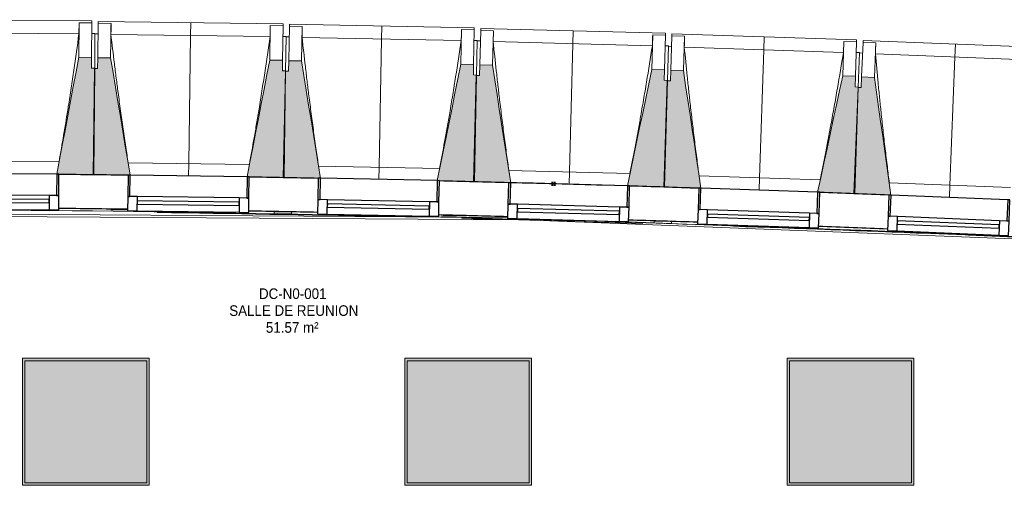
# Model space of a CAD drawing. Header units: millimetres. Extents: x -2845 to 74565, y -36590 to 13748.
# Tile 8 of 53: x 33116 to 37751, y -15568 to -13379. Entities that reach past the tile are written whole.
import ezdxf

# ---------------------------------------------------------------- set-up
doc = ezdxf.new("R2010")
doc.units = ezdxf.units.MM
doc.linetypes.add('Tiret', pattern=[2.5, 1.25, -1.25])
doc.layers.add('A-AREA', color=4, linetype='Tiret', lineweight=100, true_color=0x00ffff)
for name, color, linetype, lineweight in [('A-FLOR', 7, 'Continuous', 25), ('A-FLOR-HRAL', 7, 'Continuous', 18), ('A-GENM', 7, 'Continuous', 18), ('A-GLAZ', 7, 'Continuous', 25), ('ESPACE', 7, 'Continuous', 30), ('I-WALL', 7, 'Continuous', 25), ('INSTAL ELECTRIQUE', 7, 'Continuous', 18), ('MUR', 7, 'Continuous', 25), ('S-BEAM', 7, 'Continuous', 18)]:
    doc.layers.add(name, color=color, linetype=linetype, lineweight=lineweight)
doc.styles.add('Arial_2', font='arial.ttf', dxfattribs={"width": 0.9, "height": 50})

# ---------------------------------------------------------------- blocks, each defined once
blk = doc.blocks.new('20_MUR PREFA_01 - Type 1-3119337-2021_015_1111_DCE_1_50_N0 FINI_CFO_GEN')
at = {"layer": 'A-GENM'}
for p, q in [((0, 722.1), (0, 661.4)), ((0, 661.4), (0, 58.5)), ((0, 0.7), (0, 58.5))]:
    blk.add_line(p, q, dxfattribs=at)
blk = doc.blocks.new('B02_DC_STR_rvt-1-2021_015_1111_DCE_1_50_N0 FINI_CFO_GEN')
at = {"layer": 'S-BEAM', "lineweight": 5, "true_color": 0x787878}
for points in [[(-19704, -14107), (-19700.6, -13606.1), (-19715.6, -13606), (-19715.6, -13556), (-19775.3, -13555.6), (-19878.9, -14105.1), (-19869, -14105.2), (-19869, -14105.9), (-19774.8, -14106.5)], [(-19543.4, -14110.7), (-19543.4, -14110), (-19533.5, -14110), (-19626, -13558.6), (-19686, -13557.8), (-19686.7, -13607.8), (-19701.7, -13607.6), (-19708.4, -14108.5), (-19544.7, -14110.7)], [(-18808.5, -14120.5), (-18801.8, -13619.7), (-18816.8, -13619.5), (-18816.1, -13569.5), (-18876.1, -13568.7), (-18983.3, -14117.5), (-18973.4, -14117.6), (-18973.4, -14118.3), (-18893.2, -14119.4)], [(-18647.8, -14125.3), (-18647.8, -14124.6), (-18638, -14124.6), (-18726.9, -13572.7), (-18786.8, -13571.5), (-18787.8, -13621.5), (-18802.8, -13621.2), (-18812.8, -14122), (-18649, -14125.2)], [(-17913, -14139.9), (-17903, -13639.1), (-17918, -13638.8), (-17917, -13588.8), (-17977, -13587.6), (-18087.8, -14135.7), (-18077.9, -14135.9), (-18077.9, -14136.6), (-17913.6, -14139.9)], [(-17742.4, -14145.9), (-17827.8, -13592.6), (-17887.8, -13591), (-17889.1, -13641), (-17904.1, -13640.6), (-17917.3, -14141.3), (-17742.4, -14145.9)], [(-17017.6, -14165), (-17004.4, -13664.3), (-17019.4, -13663.9), (-17018.1, -13613.9), (-17078.1, -13612.4), (-17192.6, -14160.4), (-17032, -14164.7)], [(-16857.1, -14171.9), (-16857.1, -14171.2), (-16847.3, -14171.2), (-16928.9, -13618.3), (-16988.9, -13616.3), (-16990.5, -13666.3), (-17005.5, -13665.8), (-17022, -14166.4), (-16860.4, -14171.8)], [(-16122.5, -14196.1), (-16106, -13695.4), (-16121, -13694.9), (-16119.4, -13645), (-16179.3, -13643), (-16297.3, -14189.6), (-16287.4, -14189.9), (-16287.4, -14190.6), (-16150.4, -14195.1)], [(-15962, -14203.9), (-15961.8, -14203.2), (-15952.2, -14203.2), (-16030.2, -13649.9), (-16090.2, -13647.5), (-16092.1, -13697.5), (-16107.1, -13696.9), (-16126.9, -14197.4), (-15965.9, -14203.8)]]:
    blk.add_hatch(color=8, dxfattribs=at).paths.add_polyline_path(points)
at = {"layer": 'S-BEAM'}
for p, q in [((-19714.1, -13384.9), (-20584.1, -13378.9)), ((-19774.1, -13393.5), (-19775.3, -13555.6)), ((-19774.2, -13393.8), (-19774.1, -13393.5)), ((-19774.1, -13393.5), (-19714.1, -13393.9)), ((-19714.1, -13393.9), (-19715.3, -13556)), ((-19714.1, -13384.9), (-19714.1, -13393.9)), ((-19683.8, -13395.7), (-19683.7, -13386.7)), ((-18813.8, -13398.3), (-19683.7, -13386.7)), ((-19774.7, -13445.1), (-20524.2, -13439.9)), ((-19686, -13557.8), (-19683.8, -13395.7)), ((-19683.8, -13395.7), (-19623.8, -13396.5)), ((-19626, -13558.6), (-19623.8, -13396.5)), ((-19623.8, -13396.5), (-19623.8, -13396.8)), ((-18873.9, -13406.6), (-18876.1, -13568.7)), ((-18874, -13406.8), (-18873.9, -13406.6)), ((-18873.9, -13406.6), (-18813.9, -13407.4)), ((-18813.9, -13407.4), (-18816.1, -13569.5)), ((-18813.8, -13398.3), (-18813.9, -13407.4)), ((-18786.8, -13571.5), (-18783.6, -13409.4)), ((-18783.6, -13409.4), (-18783.4, -13400.4)), ((-18783.6, -13409.4), (-18723.6, -13410.6)), ((-17913.6, -13417.7), (-18783.4, -13400.4)), ((-18726.9, -13572.7), (-18723.6, -13410.6)), ((-18723.6, -13410.6), (-18723.6, -13410.9)), ((-17973.8, -13425.5), (-17977, -13587.6)), ((-17973.8, -13425.5), (-17913.8, -13426.7)), ((-17973.8, -13425.8), (-17973.8, -13425.5)), ((-17913.8, -13426.7), (-17917, -13588.8)), ((-17913.6, -13417.7), (-17913.8, -13426.7)), ((-17887.8, -13591), (-17883.5, -13428.9)), ((-17883.5, -13428.9), (-17883.3, -13419.9)), ((-17883.5, -13428.9), (-17823.5, -13430.5)), ((-17013.6, -13442.9), (-17883.3, -13419.9)), ((-17827.8, -13592.6), (-17823.5, -13430.5)), ((-17823.5, -13430.5), (-17823.5, -13430.8)), ((-19699.5, -13444), (-19714.5, -13443.9)), ((-19699.5, -13444), (-19700.6, -13606.1)), ((-19684.5, -13445.7), (-19699.5, -13445.5)), ((-18874.8, -13458.1), (-19624.3, -13448.1)), ((-18799.6, -13457.6), (-18814.6, -13457.4)), ((-18799.6, -13457.6), (-18801.8, -13619.7)), ((-18784.6, -13459.4), (-18799.6, -13459.1)), ((-17975.1, -13477.1), (-18724.4, -13462.2)), ((-17899.8, -13477), (-17914.8, -13476.7)), ((-17899.8, -13477), (-17903, -13639.1)), ((-17884.8, -13478.9), (-17899.8, -13478.5)), ((-17075.4, -13501.9), (-17824.7, -13482.1)), ((-17073.8, -13450.3), (-17078.1, -13612.4)), ((-17073.8, -13450.3), (-17013.8, -13451.9)), ((-17073.8, -13450.6), (-17073.8, -13450.3)), ((-17013.8, -13451.9), (-17018.1, -13613.9)), ((-17013.6, -13442.9), (-17013.8, -13451.9)), ((-16988.9, -13616.3), (-16983.6, -13454.3)), ((-16983.6, -13454.3), (-16983.3, -13445.3)), ((-16983.6, -13454.3), (-16923.6, -13456.3)), ((-16113.7, -13473.9), (-16983.3, -13445.3)), ((-16928.9, -13618.3), (-16923.6, -13456.3)), ((-16923.6, -13456.3), (-16923.6, -13456.6)), ((-16174, -13481), (-16179.3, -13643)), ((-16174, -13481), (-16114, -13482.9)), ((-16174, -13481.2), (-16174, -13481)), ((-16114, -13482.9), (-16119.4, -13645)), ((-16113.7, -13473.9), (-16114, -13482.9)), ((-16090.2, -13647.5), (-16083.8, -13485.6)), ((-16083.8, -13485.6), (-16083.4, -13476.5)), ((-16083.8, -13485.6), (-16023.8, -13487.9)), ((-15214.1, -13510.8), (-16083.4, -13476.5)), ((-17000.1, -13502.3), (-17015.1, -13501.9)), ((-17000.1, -13502.3), (-17004.4, -13664.3)), ((-16985.2, -13504.3), (-17000.2, -13503.8)), ((-16175.9, -13532.5), (-16925, -13507.9)), ((-16100.7, -13533.4), (-16115.7, -13532.9)), ((-16100.7, -13533.4), (-16106, -13695.4)), ((-16030.2, -13649.9), (-16023.8, -13487.9)), ((-16023.8, -13487.9), (-16023.8, -13488.2)), ((-19715.3, -13556), (-19775.3, -13555.6)), ((-19715.6, -13606), (-19715.3, -13556)), ((-19686, -13557.8), (-19686.7, -13607.8)), ((-19626, -13558.6), (-19686, -13557.8)), ((-18816.1, -13569.5), (-18876.1, -13568.7)), ((-18816.8, -13619.5), (-18816.1, -13569.5)), ((-18786.8, -13571.5), (-18787.8, -13621.5)), ((-18726.9, -13572.7), (-18786.8, -13571.5)), ((-16085.8, -13535.5), (-16100.7, -13534.9)), ((-15276.7, -13569), (-16025.6, -13539.5)), ((-19700.6, -13606.1), (-19715.6, -13606)), ((-19701.7, -13607.6), (-19708.4, -14108.5)), ((-19704, -14107), (-19700.6, -13606.1)), ((-19686.7, -13607.8), (-19701.7, -13607.6)), ((-18801.8, -13619.7), (-18816.8, -13619.5)), ((-18802.8, -13621.2), (-18812.8, -14122)), ((-18808.5, -14120.5), (-18801.8, -13619.7)), ((-18787.8, -13621.5), (-18802.8, -13621.2)), ((-17917, -13588.8), (-17977, -13587.6)), ((-17918, -13638.8), (-17917, -13588.8)), ((-17887.8, -13591), (-17889.1, -13641)), ((-17827.8, -13592.6), (-17887.8, -13591)), ((-17018.1, -13613.9), (-17078.1, -13612.4)), ((-17019.4, -13663.9), (-17018.1, -13613.9)), ((-16988.9, -13616.3), (-16990.5, -13666.3)), ((-16928.9, -13618.3), (-16988.9, -13616.3)), ((-17903, -13639.1), (-17918, -13638.8)), ((-17904.1, -13640.6), (-17917.3, -14141.3)), ((-17913, -14139.9), (-17903, -13639.1)), ((-17889.1, -13641), (-17904.1, -13640.6)), ((-17005.5, -13665.8), (-17022, -14166.4)), ((-17004.4, -13664.3), (-17019.4, -13663.9)), ((-17017.6, -14165), (-17004.4, -13664.3)), ((-16990.5, -13666.3), (-17005.5, -13665.8)), ((-16119.4, -13645), (-16179.3, -13643)), ((-16121, -13694.9), (-16119.4, -13645)), ((-16090.2, -13647.5), (-16092.1, -13697.5)), ((-16030.2, -13649.9), (-16090.2, -13647.5)), ((-16107.1, -13696.9), (-16126.9, -14197.4)), ((-16122.5, -14196.1), (-16106, -13695.4)), ((-16106, -13695.4), (-16121, -13694.9)), ((-16092.1, -13697.5), (-16107.1, -13696.9)), ((-20438.9, -14043.5), (-19868.4, -14047.4)), ((-19542.9, -14052.2), (-18972.4, -14059.8)), ((-18646.9, -14066.8), (-18076.5, -14078.1)), ((-17751.1, -14087.2), (-17180.8, -14102.2)), ((-19869.1, -14105.9), (-19704, -14107)), ((-19708.4, -14108.5), (-19543.4, -14110.7)), ((-18973.5, -14118.3), (-18808.5, -14120.5)), ((-18812.8, -14122), (-18647.8, -14125.3)), ((-18078, -14136.6), (-17913, -14139.9)), ((-16855.4, -14113.4), (-16285.2, -14132.2)), ((-17917.3, -14141.3), (-17742.4, -14145.9)), ((-17192.4, -14159.7), (-17742.5, -14145.2)), ((-17192.6, -14160.4), (-17017.6, -14165)), ((-17022, -14166.4), (-16857.1, -14171.9)), ((-15959.9, -14145.5), (-15389.9, -14168)), ((-16287.5, -14190.6), (-16122.5, -14196.1)), ((-16126.9, -14197.4), (-15962, -14203.9))]:
    blk.add_line(p, q, dxfattribs=at)
at = {"layer": 'S-BEAM', "flags": 128}
for points in [[(-19774.7, -13445.1), (-19774.6, -13434.8), (-19774.5, -13424.5), (-19774.4, -13414.3), (-19774.3, -13404), (-19774.2, -13393.8)], [(-19623.8, -13396.8), (-19623.9, -13407.1), (-19624, -13417.3), (-19624.1, -13427.6), (-19624.2, -13437.9), (-19624.3, -13448.1)], [(-18874.8, -13458.1), (-18874.7, -13447.9), (-18874.5, -13437.6), (-18874.3, -13427.4), (-18874.1, -13417.1), (-18874, -13406.8)], [(-18723.6, -13410.9), (-18723.8, -13421.1), (-18723.9, -13431.4), (-18724.1, -13441.6), (-18724.3, -13451.9), (-18724.4, -13462.2)], [(-17975.1, -13477.1), (-17974.8, -13466.8), (-17974.6, -13456.6), (-17974.3, -13446.3), (-17974.1, -13436), (-17973.8, -13425.8)], [(-17823.5, -13430.8), (-17823.7, -13441), (-17824, -13451.3), (-17824.2, -13461.6), (-17824.4, -13471.8), (-17824.7, -13482.1)], [(-17075.4, -13501.9), (-17075.1, -13491.6), (-17074.8, -13481.3), (-17074.5, -13471.1), (-17074.2, -13460.8), (-17073.8, -13450.6)], [(-16923.6, -13456.6), (-16923.9, -13466.8), (-16924.2, -13477.1), (-16924.5, -13487.3), (-16924.8, -13497.6), (-16925, -13507.9)], [(-16175.9, -13532.5), (-16175.6, -13522.3), (-16175.2, -13512), (-16174.8, -13501.7), (-16174.4, -13491.5), (-16174, -13481.2)], [(-16023.8, -13488.2), (-16024.2, -13498.4), (-16024.5, -13508.7), (-16024.9, -13519), (-16025.3, -13529.2), (-16025.6, -13539.5)], [(-19775.3, -13555.6), (-19788.2, -13624.4), (-19801.2, -13693.1), (-19814.2, -13761.9), (-19827.1, -13830.7), (-19840.1, -13899.5), (-19853.1, -13968.2), (-19866.1, -14037), (-19878.9, -14105.1)], [(-19533.5, -14110.1), (-19545, -14041.8), (-19556.5, -13972.8), (-19568.1, -13903.7), (-19579.7, -13834.7), (-19591.3, -13765.7), (-19602.9, -13696.7), (-19614.4, -13627.7), (-19626, -13558.6)], [(-18876.1, -13568.7), (-18889.5, -13637.3), (-18902.9, -13706), (-18916.3, -13774.7), (-18929.8, -13843.4), (-18943.2, -13912.1), (-18956.6, -13980.8), (-18970, -14049.5), (-18983.3, -14117.5)], [(-18637.9, -14124.8), (-18649, -14056.4), (-18660.1, -13987.3), (-18671.2, -13918.2), (-18682.3, -13849.1), (-18693.5, -13780), (-18704.6, -13710.9), (-18715.7, -13641.8), (-18726.9, -13572.7)], [(-17977, -13587.6), (-17990.9, -13656.2), (-18004.7, -13724.8), (-18018.6, -13793.4), (-18032.5, -13862), (-18046.3, -13930.6), (-18060.2, -13999.2), (-18074.1, -14067.8), (-18087.8, -14135.7)], [(-17742.4, -14145.9), (-17753.1, -14076.7), (-17763.7, -14007.6), (-17774.4, -13938.4), (-17785.1, -13869.2), (-17795.8, -13800.1), (-17806.5, -13730.9), (-17817.1, -13661.7), (-17827.8, -13592.6)], [(-17078.1, -13612.4), (-17092.4, -13680.9), (-17106.7, -13749.4), (-17121, -13817.9), (-17135.3, -13886.4), (-17149.6, -13954.9), (-17164, -14023.4), (-17178.3, -14091.9), (-17192.6, -14160.4)], [(-16847.2, -14171.5), (-16857.3, -14103), (-16867.6, -14033.7), (-16877.8, -13964.5), (-16888, -13895.3), (-16898.2, -13826), (-16908.5, -13756.8), (-16918.7, -13687.5), (-16928.9, -13618.3)], [(-16179.3, -13643), (-16194.1, -13711.4), (-16208.8, -13779.8), (-16223.6, -13848.2), (-16238.4, -13916.6), (-16253.1, -13985.1), (-16267.9, -14053.5), (-16282.6, -14121.9), (-16297.3, -14189.6)], [(-15952.1, -14203.6), (-15961.8, -14135), (-15971.6, -14065.7), (-15981.3, -13996.4), (-15991.1, -13927.1), (-16000.9, -13857.8), (-16010.7, -13788.5), (-16020.4, -13719.2), (-16030.2, -13649.9)]]:
    blk.add_lwpolyline(points, dxfattribs=at)
at = {"layer": 'S-BEAM'}
for points, knots in [([(-19868.5, -14047.4), (-19861.1, -14005.8), (-19850, -13941.5), (-19835.6, -13854.3), (-19823.8, -13780.5), (-19811.5, -13701), (-19794.5, -13587.3), (-19782.5, -13502), (-19774.7, -13445.1)], [0.0183438, 0.0183438, 0.0183438, 0.0183438, 0.2222222, 0.3333333, 0.4444444, 0.5833333, 0.7222222, 1, 1, 1, 1]), ([(-19624.3, -13448.1), (-19619, -13493.8), (-19610.8, -13562.2), (-19599.4, -13653.4), (-19589.7, -13727.5), (-19578.9, -13807.3), (-19566.9, -13892.7), (-19554.8, -13974.4), (-19546.6, -14027.5), (-19542.7, -14052.2)], [0, 0, 0, 0, 0.2222222, 0.3333333, 0.4444444, 0.5833333, 0.7222222, 0.8611111, 0.9816328, 0.9816328, 0.9816328, 0.9816328]), ([(-18972.5, -14059.9), (-18964.9, -14018.3), (-18953.3, -13954.1), (-18938.4, -13867), (-18926.1, -13793.3), (-18913.3, -13713.8), (-18895.6, -13600.2), (-18883, -13515), (-18874.8, -13458.1)], [0.0183438, 0.0183438, 0.0183438, 0.0183438, 0.2222222, 0.3333333, 0.4444444, 0.5833333, 0.7222222, 1, 1, 1, 1]), ([(-18724.4, -13462.2), (-18719.4, -13507.9), (-18711.7, -13576.4), (-18700.8, -13667.6), (-18691.6, -13741.8), (-18681.4, -13821.6), (-18669.9, -13907.1), (-18658.4, -13988.9), (-18650.5, -14042.1), (-18646.8, -14066.8)], [0, 0, 0, 0, 0.2222222, 0.3333333, 0.4444444, 0.5833333, 0.7222222, 0.8611111, 0.9816328, 0.9816328, 0.9816328, 0.9816328]), ([(-18076.7, -14078.1), (-18068.7, -14036.6), (-18056.8, -13972.5), (-18041.3, -13885.5), (-18028.5, -13811.9), (-18015.1, -13732.5), (-17996.7, -13619), (-17983.6, -13533.9), (-17975.1, -13477.1)], [0.0183438, 0.0183438, 0.0183438, 0.0183438, 0.2222222, 0.3333333, 0.4444444, 0.5833333, 0.7222222, 1, 1, 1, 1]), ([(-17824.7, -13482.1), (-17820, -13527.8), (-17812.7, -13596.3), (-17802.4, -13687.7), (-17793.7, -13761.9), (-17784, -13841.8), (-17773, -13927.4), (-17762, -14009.2), (-17754.5, -14062.5), (-17751, -14087.2)], [0, 0, 0, 0, 0.2222222, 0.3333333, 0.4444444, 0.5833333, 0.7222222, 0.8611111, 0.9816328, 0.9816328, 0.9816328, 0.9816328]), ([(-17180.9, -14102.2), (-17172.7, -14060.8), (-17160.4, -13996.7), (-17144.3, -13909.9), (-17131, -13836.3), (-17117.1, -13757), (-17098, -13643.7), (-17084.3, -13558.6), (-17075.4, -13501.9)], [0.0183438, 0.0183438, 0.0183438, 0.0183438, 0.2222222, 0.3333333, 0.4444444, 0.5833333, 0.7222222, 1, 1, 1, 1]), ([(-16925, -13507.9), (-16920.7, -13553.6), (-16913.8, -13622.2), (-16904.1, -13713.6), (-16895.9, -13787.9), (-16886.7, -13867.8), (-16876.3, -13953.5), (-16865.8, -14035.4), (-16858.7, -14088.7), (-16855.3, -14113.4)], [0, 0, 0, 0, 0.2222222, 0.3333333, 0.4444444, 0.5833333, 0.7222222, 0.8611111, 0.9816328, 0.9816328, 0.9816328, 0.9816328]), ([(-16285.4, -14132.2), (-16276.9, -14090.8), (-16264.1, -14026.8), (-16247.4, -13940), (-16233.7, -13866.6), (-16219.3, -13787.4), (-16199.4, -13674.2), (-16185.2, -13589.2), (-16175.9, -13532.5)], [0.0183438, 0.0183438, 0.0183438, 0.0183438, 0.2222222, 0.3333333, 0.4444444, 0.5833333, 0.7222222, 1, 1, 1, 1]), ([(-16025.6, -13539.5), (-16021.5, -13585.3), (-16015.1, -13653.9), (-16006, -13745.3), (-15998.3, -13819.7), (-15989.6, -13899.7), (-15979.8, -13985.4), (-15969.8, -14067.4), (-15963.1, -14120.7), (-15959.8, -14145.5)], [0, 0, 0, 0, 0.2222222, 0.3333333, 0.4444444, 0.5833333, 0.7222222, 0.8611111, 0.9816328, 0.9816328, 0.9816328, 0.9816328])]:
    blk.add_open_spline(points, degree=3, knots=knots, dxfattribs=at)
at = {"layer": 'S-BEAM', "color": 5, "lineweight": 25, "true_color": 0x0000ff}
for p, rotation in [((-19258.4, -14114.5), 359.2337380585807), ((-18362.9, -14130.9), 358.8606716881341), ((-17467.5, -14153.2), 358.4876053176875), ((-16572.3, -14181.2), 358.1145389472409), ((-15677.2, -14215.2), 357.7414725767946)]:
    blk.add_blockref('20_MUR PREFA_01 - Type 1-3119337-2021_015_1111_DCE_1_50_N0 FINI_CFO_GEN', p, dxfattribs=dict(at, rotation=rotation))
blk = doc.blocks.new('XXX_VIDE FENETRE - 550-377501-2021_015_1111_DCE_1_50_N0 FINI_CFO_GEN')
at = {"layer": 'A-GLAZ'}
for p, q in [((-285, 0), (-285, -100)), ((-275, 0), (-285, 0)), ((275, 0), (-275, 0)), ((-275, -100), (-275, 0)), ((285, 0), (275, 0)), ((275, 0), (275, -100)), ((285, -100), (285, 0)), ((-285, -100), (-275, -100)), ((-240, -100), (-285, -100)), ((-285, -100), (-285, -167.5)), ((-240, -167.5), (-240, -100)), ((240, -100), (-240, -100)), ((240, -100), (240, -167.5)), ((285, -100), (240, -100)), ((275, -100), (285, -100)), ((285, -167.5), (285, -100)), ((-285, -167.5), (-240, -167.5)), ((-240, -167.5), (240, -167.5)), ((240, -167.5), (285, -167.5))]:
    blk.add_line(p, q, dxfattribs=at)
at = {"layer": 'A-GLAZ', "color": 173, "true_color": 0x5c63b1}
for p, q in [((240, -120), (-240, -120)), ((-240, -120), (-240, -135)), ((-240, -135), (240, -135)), ((240, -135), (240, -120))]:
    blk.add_line(p, q, dxfattribs=at)
blk = doc.blocks.new('Garde-corps - Garde-corps-505471-2021_015_1111_DCE_1_50_N0 FINI_CFO_GEN')
at = {"layer": 'A-FLOR-HRAL'}
for p, q in [((-22974.4, -14275.7), (-17756.7, -14309.4)), ((-19624.6, -14272.3), (-19545.6, -14273.3)), ((-18975.6, -14278.8), (-18856.4, -14280.9)), ((-18774.4, -14282.4), (-18651, -14284.8)), ((-18697.2, -14295.8), (-18695.8, -14295.8)), ((-18067.8, -14300.4), (-17951.9, -14303.2)), ((-17186.8, -14321.1), (-17059, -14325)), ((-17265.9, -14326.2), (-17066.8, -14333.8)), ((-16995.4, -14336.6), (-14802.9, -14420.9)), ((-16992.1, -14327.1), (-16862.3, -14331.3)), ((-16934, -14340.8), (-16911, -14341.6))]:
    blk.add_line(p, q, dxfattribs=at)
at = {"layer": 'A-FLOR-HRAL', "flags": 128}
blk.add_lwpolyline([(-23168.9, -14284.7), (-17678.6, -14320.7), (-14410.7, -14446.4)], dxfattribs=at)
at = {"layer": 'A-FLOR-HRAL'}
for radius, start, end in [(137273, 87.112212, 89.689578), (137283.1, 89.258184, 89.393671), (137269.6, 88.757072, 89.199903), (137283.1, 88.51142, 88.646908), (137269.6, 88.245826, 88.601253), (137269.6, 87.683989, 88.067454), (137283.1, 87.764656, 87.900145), (137271.2, 87.635574, 87.86658), (137269.6, 87.113668, 87.605372)]:
    blk.add_arc((-21322.9, -151541.9), radius, start, end, dxfattribs=at)
blk = doc.blocks.new('B02_ARC_rvt-1-2021_015_1111_DCE_1_50_N0 FINI_CFO_GEN')
at = {"layer": 'A-AREA'}
blk.add_line((-17552.4, -14150.5), (-17530.8, -14151.1), dxfattribs=at)
at = {"layer": 'A-FLOR'}
for p, q in [((-19545.5, -14270.3), (-19625.1, -14269.3)), ((-17951.2, -14300.2), (-18081.1, -14297.1)), ((-17059, -14325), (-17072.6, -14324.6)), ((-16909.6, -14329.7), (-16992.1, -14327.1)), ((-16862.3, -14331.3), (-16901.4, -14330))]:
    blk.add_line(p, q, dxfattribs=at)
at = {"layer": 'I-WALL'}
blk.add_line((-17752.4, -14145.8), (-17752.4, -14145.2), dxfattribs=at)
for radius, start, end in [(137443.1, 89.258155, 89.39392), (137443.1, 88.884774, 89.020539), (137443.1, 88.511392, 88.647158), (137443.1, 88.138011, 88.273776), (137443.1, 87.764629, 87.900395), (137283.1, 89.258183, 89.393672), (137283.1, 88.884802, 89.020291), (137283.1, 88.51142, 88.646909), (137283.1, 88.138038, 88.273527), (137283.1, 87.764656, 87.900145)]:
    blk.add_arc((-21322.9, -151541.9), radius, start, end, dxfattribs=at)
at = {"layer": 'MUR'}
blk.add_arc((-21322.9, -151541.9), 137443.1, 88.327609, 88.50726, dxfattribs=at)
at = {"layer": 'A-FLOR-HRAL', "lineweight": 18}
blk.add_blockref('Garde-corps - Garde-corps-505471-2021_015_1111_DCE_1_50_N0 FINI_CFO_GEN', (0, 0), dxfattribs=at)
at = {"layer": 'A-GLAZ', "lineweight": 18}
for p, rotation in [((-20154, -14103.2), 359.606804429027), ((-19258.4, -14113.8), 359.2337380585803), ((-18362.9, -14130.2), 358.8606716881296), ((-17467.5, -14153.3), 358.4876053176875), ((-16572.2, -14180.6), 358.1145389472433), ((-15677.2, -14214.5), 357.7414725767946)]:
    blk.add_blockref('XXX_VIDE FENETRE - 550-377501-2021_015_1111_DCE_1_50_N0 FINI_CFO_GEN', p, dxfattribs=dict(at, rotation=rotation))
blk = doc.blocks.new('604_DALLE LED 600x600MM - 26W 4000K 3600lm-4677864-2021_015_1111_DCE_1_50_N0 FINI_CFO_GEN')
at = {"layer": 'INSTAL ELECTRIQUE', "true_color": 0xf6d57a}
h = blk.add_hatch(color=41, dxfattribs=at)
h.paths.add_polyline_path([(-298.5, -298.5), (-298.5, 298.5), (298.5, 298.5), (298.5, -298.5), (-288.1, -298.5)])
h.paths.add_polyline_path([(-287, -287), (287, -287), (287, 287), (-287, 287), (-287, -230.1)])
blk.add_hatch(color=41, dxfattribs=at).paths.add_polyline_path([(-287, -287), (-287, 287), (287, 287), (287, -287)])
at = {"layer": 'INSTAL ELECTRIQUE'}
for p, q in [((-298.5, -298.5), (-298.5, 298.5)), ((-298.5, 298.5), (298.5, 298.5)), ((-287, 287), (-287, -287)), ((-287, 287), (287, 287)), ((287, -287), (287, 287)), ((298.5, 298.5), (298.5, -298.5)), ((298.5, -298.5), (-298.5, -298.5)), ((287, -287), (-287, -287))]:
    blk.add_line(p, q, dxfattribs=at)
blk = doc.blocks.new('Legrand_Batibox_cloison_sèche_prof_40_1_poste_2_mod_080041 - Legrand_Batibox_cloison_sèche_prof_40_1_poste_2_mod_080041-V30-2021_015_1111_DCE_1_50_N0 FINI_CFO_GEN')
at = {"layer": 'INSTAL ELECTRIQUE'}
for p, q in [((-17059, -14325), (-17059.1, -14326.1)), ((-16992.1, -14328.2), (-16992.1, -14327.1))]:
    blk.add_line(p, q, dxfattribs=at)
blk = doc.blocks.new('Legrand_Mosaic_plaque_2_mod_blanc_antimicrobien_078722L - Legrand_Mosaic_plaque_2_mod_blanc_antimicrobien_078722L-V26-2021_015_1111_DCE_1_50_N0 FINI_CFO_GEN')
at = {"layer": 'INSTAL ELECTRIQUE'}
for p, q in [((-17807.6, -20400.5), (-17807.9, -20409)), ((-17725.9, -20411.2), (-17807.9, -20409)), ((-17725.7, -20402.7), (-17807.6, -20400.5)), ((-17725.9, -20411.2), (-17725.7, -20402.7))]:
    blk.add_line(p, q, dxfattribs=at)
blk = doc.blocks.new('Legrand_Mosaic_link_prise_2P_T_FB_surface_2_mod_blanc_077145L - Legrand_Mosaic_link_prise_2P_T_FB_surface_2_mod_blanc_077145L-682338-2021_015_1111_DCE_1_50_N0 FINI_CFO_GEN')
at = {"layer": 'INSTAL ELECTRIQUE'}
blk.add_line((-15978.9, -20461.6), (-15934, -20463.4), dxfattribs=at)
at = {"layer": 'INSTAL ELECTRIQUE', "flags": 128}
for points in [[(-15965.3, -20462.1), (-15965.2, -20462), (-15965.1, -20462), (-15965, -20462), (-15965, -20462), (-15964.9, -20462), (-15964.8, -20461.9), (-15964.7, -20461.9), (-15964.6, -20461.9), (-15964.5, -20461.9), (-15964.5, -20461.9)], [(-15964.5, -20461.9), (-15964.4, -20461.9), (-15964.3, -20462), (-15964.3, -20462), (-15964.2, -20462), (-15964.1, -20462), (-15964, -20462), (-15963.9, -20462), (-15963.9, -20462.1), (-15963.8, -20462.1)]]:
    blk.add_lwpolyline(points, dxfattribs=at)
blk = doc.blocks.new('Legrand_Batibox_cloison_sèche_prof_40_1_poste_2_mod_080041 - Legrand_Batibox_cloison_sèche_prof_40_1_poste_2_mod_080041-V31-2021_015_1111_DCE_1_50_N0 FINI_CFO_GEN')
at = {"layer": 'INSTAL ELECTRIQUE'}
blk.add_line((-18848.9, -14281.1), (-18848.9, -14281.7), dxfattribs=at)
blk = doc.blocks.new('B02_ELE_rvt-1-2021_015_1111_DCE_1_50_N0 FINI_CFO_GEN')
at = {"layer": 'INSTAL ELECTRIQUE', "lineweight": 18}
for name, p, rotation in [('Legrand_Mosaic_plaque_2_mod_blanc_antimicrobien_078722L - Legrand_Mosaic_plaque_2_mod_blanc_antimicrobien_078722L-V26-2021_015_1111_DCE_1_50_N0 FINI_CFO_GEN', (-36377.9, -34868.5), 180.571167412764), ('Legrand_Mosaic_link_prise_2P_T_FB_surface_2_mod_blanc_077145L - Legrand_Mosaic_link_prise_2P_T_FB_surface_2_mod_blanc_077145L-682338-2021_015_1111_DCE_1_50_N0 FINI_CFO_GEN', (-34272, -35134), 181.3870454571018), ('Legrand_Mosaic_plaque_2_mod_blanc_antimicrobien_078722L - Legrand_Mosaic_plaque_2_mod_blanc_antimicrobien_078722L-V26-2021_015_1111_DCE_1_50_N0 FINI_CFO_GEN', (-34884.1, -34657.1), 179.7423607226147), ('Legrand_Mosaic_link_prise_2P_T_FB_surface_2_mod_blanc_077145L - Legrand_Mosaic_link_prise_2P_T_FB_surface_2_mod_blanc_077145L-682338-2021_015_1111_DCE_1_50_N0 FINI_CFO_GEN', (-32782.2, -34953.1), 180.5582387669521)]:
    blk.add_blockref(name, p, dxfattribs=dict(at, rotation=rotation))
for name in ['Legrand_Batibox_cloison_sèche_prof_40_1_poste_2_mod_080041 - Legrand_Batibox_cloison_sèche_prof_40_1_poste_2_mod_080041-V31-2021_015_1111_DCE_1_50_N0 FINI_CFO_GEN', 'Legrand_Batibox_cloison_sèche_prof_40_1_poste_2_mod_080041 - Legrand_Batibox_cloison_sèche_prof_40_1_poste_2_mod_080041-V30-2021_015_1111_DCE_1_50_N0 FINI_CFO_GEN']:
    blk.add_blockref(name, (0, 0), dxfattribs=at)
at = {"layer": 'INSTAL ELECTRIQUE', "lineweight": 18, "extrusion": (0, 0, -1), "rotation": 269.9999999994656}
for p in [(19742.3, -15269.7), (17942.3, -15269.7), (16142.3, -15269.7)]:
    blk.add_blockref('604_DALLE LED 600x600MM - 26W 4000K 3600lm-4677864-2021_015_1111_DCE_1_50_N0 FINI_CFO_GEN', p, dxfattribs=at)

msp = doc.modelspace()

# ---------------------------------------------------------------- block references
at = {"lineweight": 5}
for name in ['B02_DC_STR_rvt-1-2021_015_1111_DCE_1_50_N0 FINI_CFO_GEN', 'B02_ARC_rvt-1-2021_015_1111_DCE_1_50_N0 FINI_CFO_GEN', 'B02_ELE_rvt-1-2021_015_1111_DCE_1_50_N0 FINI_CFO_GEN']:
    msp.add_blockref(name, (53169.3, 0), dxfattribs=at)

# ---------------------------------------------------------------- texts
at = {"layer": 'ESPACE', "color": 8, "true_color": 0x808080, "char_height": 50, "attachment_point": 1, "style": 'Arial_2'}
for s, insert, width in [('DC-N0-001', (34242, -14642.3), 382.405), ('SALLE DE REUNION', (34102.1, -14721.7), 717.911), ('51.57 m²', (34274.7, -14801.1), 299.43)]:
    msp.add_mtext(s, dxfattribs=dict(at, insert=insert, width=width))

doc.saveas('drawing.dxf')
